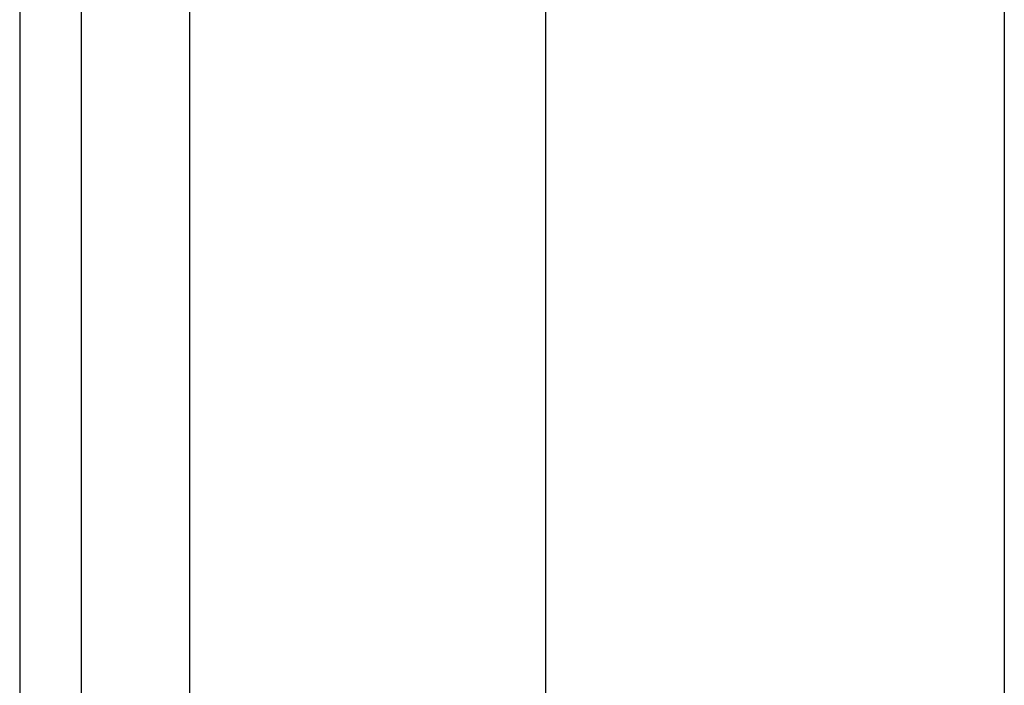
# Model space of a CAD drawing. Header units: inches. Extents: x 3 to 112, y 6 to 61.
# Tile 11 of 140: x 3.348 to 4.194, y 16.511 to 17.083. Entities that reach past the tile are written whole.
import ezdxf

# ---------------------------------------------------------------- set-up
doc = ezdxf.new("R2010")
doc.units = ezdxf.units.IN
doc.header["$MEASUREMENT"] = 0
doc.layers.add('Visible Edges(ANSI)', color=7, linetype='Continuous', lineweight=25)
doc.layers.add('Visible Tangent Edges(ANSI)', color=7, linetype='Continuous', lineweight=25)

msp = doc.modelspace()

# ---------------------------------------------------------------- linework, layer by layer
at = {"layer": 'Visible Edges(ANSI)'}
for p, q in [((3.34808, 43.02566), (3.34808, 13.51466)), ((3.40108, 13.51466), (3.40108, 43.02566)), ((3.80009, 14.18706), (3.80009, 17.23574)), ((4.19379, 17.2348), (4.19379, 14.18706))]:
    msp.add_line(p, q, dxfattribs=at)
at = {"layer": 'Visible Tangent Edges(ANSI)'}
msp.add_line((3.49408, 13.51466), (3.49408, 43.02566), dxfattribs=at)

doc.saveas('drawing.dxf')
